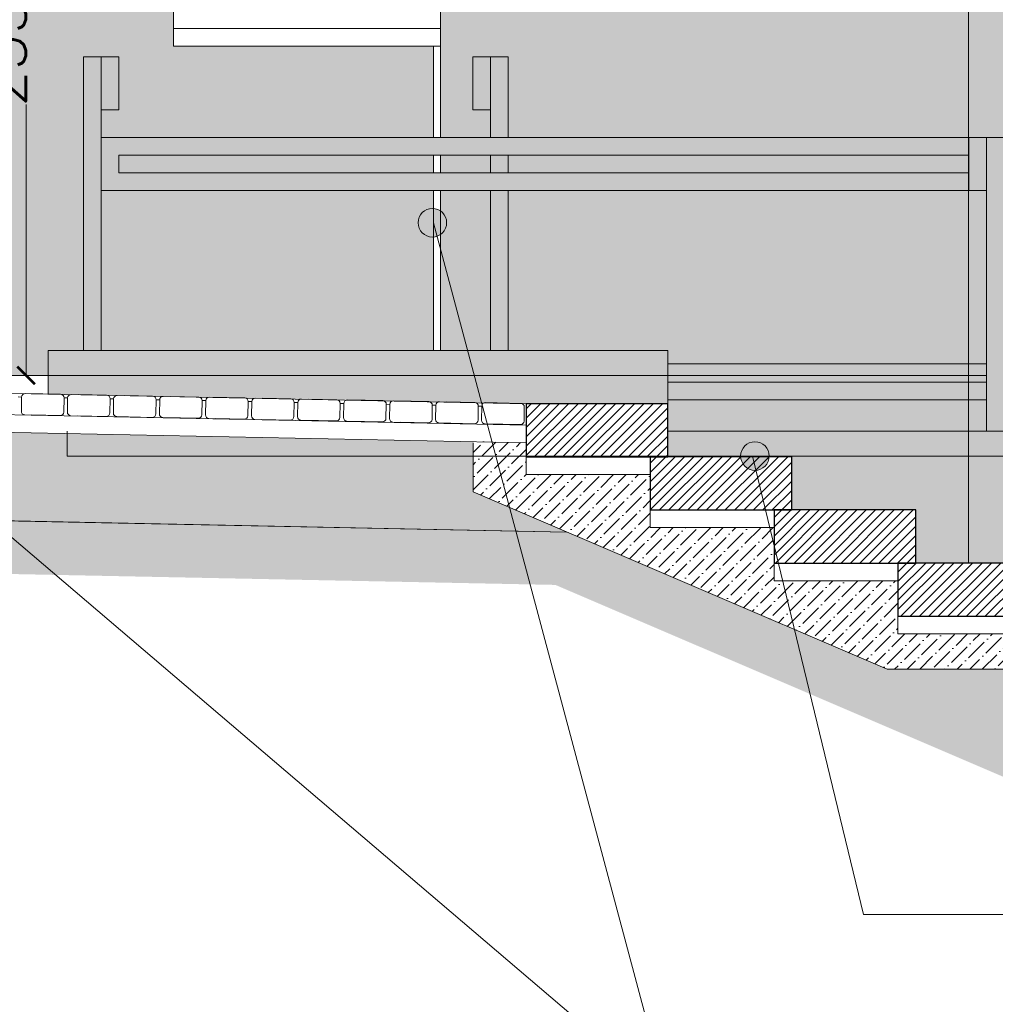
# Model space of a CAD drawing. Header units: millimetres. Extents: x -740 to 33545, y 5178 to 22494.
# Tile 13 of 250: x 2227 to 2503, y 9912 to 10190. Entities that reach past the tile are written whole.
import ezdxf
from ezdxf.lldxf.tags import DXFTag

# ---------------------------------------------------------------- set-up
doc = ezdxf.new("R2010")
doc.units = ezdxf.units.MM
doc.header["$MEASUREMENT"] = 0
doc.layers.get('Defpoints').update_dxf_attribs({"color": 252})
for name, color, linetype, lineweight in [('A_l.przerywana', 252, 'ICAD_ISO03W100', 9), ('A_l.widokowa', 252, 'Continuous', 18), ('A_linie widokowe', 252, 'Continuous', 18), ('l. przekrojowa', 252, 'Continuous', 30), ('l.przerywana', 252, 'ICAD_ISO03W100', 5), ('l.widokowa', 252, 'Continuous', 15), ('l.wypeĹ‚nien', 252, 'Continuous', 5), ('l.wypeĹ‚nieĹ„', 252, 'Continuous', 5), ('wymiarowanie', 252, 'Continuous', 9)]:
    doc.layers.add(name, color=color, linetype=linetype, lineweight=lineweight)
doc.styles.add('ROMANS', font='romans')
doc.styles.add('styl2', font='simplex.shx')
tags = doc.linetypes.add('ICAD_ISO03W100', pattern=[30, 12, -18]).pattern_tags.tags
tags[6:7] = [DXFTag(74, 4), DXFTag(75, 0), DXFTag(340, '0'), DXFTag(46, 1.0), DXFTag(50, 0.0), DXFTag(44, 0.0), DXFTag(45, 0.0)]
tags[4:5] = [DXFTag(74, 4), DXFTag(75, 0), DXFTag(340, '0'), DXFTag(46, 1.0), DXFTag(50, 0.0), DXFTag(44, 0.0), DXFTag(45, 0.0)]
doc.dimstyles.new('Skala 1-50', dxfattribs={"dimtxt": 12, "dimasz": 5, "dimexe": 1, "dimexo": 1, "dimgap": 1.5, "dimtad": 1, "dimdec": 1, "dimrnd": 0.5, "dimtxsty": 'styl2', "dimblk": 'ARCHTICK', "dimcen": 5, "dimadec": 0, "dimazin": 0, "dimtfac": 1, "dimtdec": 1, "dimtmove": 1, "dimatfit": 3, "dimldrblk": 'ARCHTICK', "dimfxl": 0, "dimlwd": -1, "dimlwe": -1, "dimarcsym": 0})

# ---------------------------------------------------------------- blocks, each defined once
blk = doc.blocks.new('_ArchTick')
at = {"color": 0, "linetype": 'ByBlock', "const_width": 0.15}
blk.add_lwpolyline([(-0.5, -0.5), (0.5, 0.5)], dxfattribs=at)
blk = doc.blocks.new('*D2375')
at = {"layer": 'Defpoints', "color": 0}
for p in [(2201.53, 10322.43), (2228.82, 10322.43), (2190.31, 10089.6)]:
    blk.add_point(p, dxfattribs=at)
at = {"layer": 'wymiarowanie', "color": 0}
for p, q in [((2223.82, 10322.43), (2229.82, 10322.43)), ((2228.82, 10322.43), (2228.82, 10195.73)), ((2228.82, 10089.6), (2228.82, 10166.11)), ((2223.82, 10089.6), (2229.82, 10089.6))]:
    blk.add_line(p, q, dxfattribs=at)
at = {"layer": 'wymiarowanie', "color": 0, "xscale": 5, "yscale": 5, "zscale": 5}
for p, rotation in [((2228.82, 10322.43), 90), ((2228.82, 10089.6), 270)]:
    blk.add_blockref('_ArchTick', p, dxfattribs=dict(at, rotation=rotation))
at = {"layer": 'wymiarowanie', "color": 0, "insert": (2222.74, 10180.92), "char_height": 12, "attachment_point": 5, "rotation": 90, "style": 'styl2'}
blk.add_mtext('233', dxfattribs=at)

msp = doc.modelspace()

# ---------------------------------------------------------------- hatches: boundary and pattern name
at = {"layer": 'l.wypeĹ‚nien'}
h = msp.add_hatch(color=256, dxfattribs=at)
h.paths.add_polyline_path([(1980.57, 10325.6), (2065.6, 10325.6), (2065.6, 10320.1), (2064.35, 10320.1), (2064.35, 10312.1), (2066.35, 10312.1), (2068.35, 10312.1), (2068.35, 10320.1), (2067.1, 10320.1), (2067.1, 10325.6), (2154.85, 10325.6), (2154.85, 10325.1), (2156.1, 10325.1), (2156.1, 10318.6), (2154.85, 10318.6), (2154.85, 10312.6), (2114.58, 10312.6), (2114.58, 10187.6), (2190.31, 10187.6), (2190.31, 10312.6), (2158.85, 10312.6), (2158.85, 10318.6), (2157.6, 10318.6), (2157.6, 10325.1), (2158.85, 10325.1), (2158.85, 10325.6), (2166.85, 10325.6), (2166.85, 10327.1), (2156.85, 10327.1), (2068.35, 10327.1), (2066.35, 10327.1), (2064.35, 10327.1), (2051.24, 10327.1), (2051.24, 10337.74), (2494.95, 10337.74), (2494.95, 10322.43), (2345.85, 10322.43), (2345.85, 10312.6), (2343.85, 10312.6), (2270.42, 10312.6), (2270.42, 10187.6), (2270.42, 10182.6), (2343.85, 10182.6), (2343.85, 10156.81), (2250.01, 10156.81), (2250.01, 10164.6), (2255.01, 10164.6), (2255.01, 10179.6), (2245.01, 10179.6), (2245, 10096.6), (2235.04, 10096.6), (2235.04, 10089.6), (1980.57, 10089.6)])
h.paths.add_polyline_path([(2250, 10096.6), (2250.01, 10141.81), (2343.85, 10141.81), (2343.85, 10096.6)])
h.paths.add_polyline_path([(2255.01, 10146.81), (2255.01, 10151.81), (2343.85, 10151.81), (2343.85, 10146.81)])
h = msp.add_hatch(color=256, dxfattribs=at)
h.paths.add_polyline_path([(2345.85, 10322.43), (2494.95, 10322.43), (2494.95, 10156.81), (2365, 10156.81), (2365, 10179.6), (2360, 10179.6), (2355, 10179.6), (2355, 10164.6), (2360, 10164.6), (2360, 10156.81), (2345.85, 10156.81)])
h.paths.add_polyline_path([(2410.06, 10096.6), (2410.06, 10092.9), (2494.95, 10092.9), (2494.95, 10141.81), (2365, 10141.81), (2365, 10096.6)])
h.paths.add_polyline_path([(2494.95, 10156.81), (2500.04, 10156.81), (2505.04, 10156.81), (2505.04, 10092.9), (2514.97, 10092.9), (2515.04, 10092.9), (2514.98, 10322.43), (2494.95, 10322.43)])
h.paths.add_polyline_path([(2365, 10146.81), (2494.95, 10146.81), (2494.95, 10151.81), (2365, 10151.81)])
h.paths.add_polyline_path([(2360, 10096.6), (2360, 10141.81), (2345.85, 10141.81), (2345.85, 10096.6)])
h.paths.add_polyline_path([(2345.85, 10146.81), (2360, 10146.81), (2360, 10151.81), (2345.85, 10151.81)])
h = msp.add_hatch(color=256, dxfattribs=at)
h.paths.add_polyline_path([(2250.01, 10156.81), (2343.85, 10156.81), (2345.85, 10156.81), (2360, 10156.81), (2365, 10156.81), (2494.95, 10156.81), (2494.95, 10151.81), (2365, 10151.81), (2360, 10151.81), (2345.85, 10151.81), (2343.85, 10151.81), (2255.01, 10151.81), (2255.01, 10146.81), (2343.85, 10146.81), (2345.85, 10146.81), (2360, 10146.81), (2365, 10146.81), (2494.95, 10146.81), (2494.95, 10141.81), (2365, 10141.81), (2360, 10141.81), (2345.85, 10141.81), (2343.85, 10141.81), (2250.01, 10141.81)])
h.paths.add_polyline_path([(2525.05, 10051.3), (2525.06, 10134.3), (2529.67, 10134.3), (2530.06, 10134.3), (2530.06, 10119.3), (2530.05, 10044.3), (2530.04, 10036.6), (2530.06, 10021.6, 0.414209), (2529.06, 10020.6), (2528.06, 10020.6, 0.414214), (2527.06, 10021.6), (2525.06, 10021.62), (2525.04, 10036.6)])
h.paths.add_polyline_path([(2640.04, 10021.6), (2644.06, 10021.6, -0.414214), (2645.04, 10021.6), (2645.04, 10051.3), (2645.04, 10134.3), (2640.04, 10134.3), (2640.04, 10119.3), (2640.04, 10044.3), (2640.04, 10021.6)])
h.paths.add_polyline_path([(2535.06, 10119.3), (2535.06, 10124.3), (2635.04, 10124.3), (2635.04, 10119.3)])
h.paths.add_polyline_path([(2535.06, 10134.3), (2635.04, 10134.3), (2635.04, 10129.3), (2535.06, 10129.3)])
h.paths.add_polyline_path([(2250, 10096.6), (2250.01, 10156.81), (2250.01, 10164.6), (2250.01, 10179.6), (2245.01, 10179.6), (2245, 10096.6)])
h.paths.add_polyline_path([(2500.04, 10141.81), (2500.04, 10092.9), (2500.04, 10089.6), (2500.04, 10087.74), (2500.04, 10082.74), (2500.04, 10073.81), (2505.04, 10073.81), (2505.04, 10082.74), (2505.04, 10087.74), (2505.04, 10089.6), (2505.04, 10092.9), (2505.04, 10156.81), (2500.04, 10156.81)])
h.paths.add_polyline_path([(2365, 10096.6), (2365, 10141.81), (2360, 10141.81), (2360, 10096.6)])
h.paths.add_polyline_path([(2365, 10156.81), (2365, 10179.6), (2360, 10179.6), (2360, 10164.6), (2360, 10156.81)])
h.paths.add_polyline_path([(2250.01, 10164.6), (2255.01, 10164.6), (2255.01, 10179.6), (2250.01, 10179.6)])
h.paths.add_polyline_path([(2355, 10179.6), (2355, 10164.6), (2360, 10164.6), (2360, 10179.6)])
h.paths.add_polyline_path([(2495.04, 10151.81), (2495.04, 10146.81), (2495.04, 10141.81), (2500.04, 10141.81), (2500.04, 10156.81), (2495.04, 10156.81)])
h.paths.add_polyline_path([(2535.06, 10134.3), (2535.06, 10119.3), (2530.06, 10119.3), (2530.06, 10134.3)])
h.paths.add_polyline_path([(2640.04, 10119.3), (2640.04, 10134.3), (2635.04, 10134.3), (2635.04, 10129.3), (2635.04, 10124.3), (2635.04, 10119.3)])
h.paths.add_polyline_path([(2365, 10146.81), (2365, 10151.81), (2360, 10151.81), (2360, 10146.81)])
msp.add_hatch(color=256, dxfattribs=at).paths.add_polyline_path([(2494.95, 10092.9), (2500.04, 10092.9), (2500.04, 10141.81), (2495.04, 10141.81), (2494.95, 10141.81)])
h = msp.add_hatch(color=256, dxfattribs=at)
h.paths.add_polyline_path([(2530.04, 10036.6), (2530.06, 10021.6), (2540.06, 10021.6, -0.414214), (2541.06, 10020.6), (2542.06, 10020.6, -0.414214), (2543.06, 10021.6), (2553.06, 10021.6, -0.414214), (2554.06, 10020.6), (2555.06, 10020.6, -0.414214), (2556.06, 10021.6), (2566.06, 10021.6, -0.414214), (2567.06, 10020.6), (2568.06, 10020.6, -0.414214), (2569.06, 10021.6), (2579.06, 10021.6, -0.414214), (2580.06, 10020.6), (2581.06, 10020.6, -0.414214), (2582.06, 10021.6), (2592.06, 10021.6, -0.414214), (2593.06, 10020.6), (2594.06, 10020.6, -0.414214), (2595.06, 10021.6), (2605.06, 10021.6, -0.414214), (2606.06, 10020.6), (2607.06, 10020.6, -0.414214), (2608.06, 10021.6), (2618.06, 10021.6, -0.414214), (2619.06, 10020.6), (2620.06, 10020.6, -0.414214), (2621.06, 10021.6), (2631.06, 10021.6, -0.414214), (2632.06, 10020.6), (2633.06, 10020.6, -0.414214), (2634.06, 10021.6), (2640.04, 10021.6), (2640.04, 10044.3), (2530.05, 10044.3)])
h.paths.add_polyline_path([(2410.06, 10066.59), (2445.06, 10066.59), (2445.06, 10051.59), (2480.06, 10051.59), (2480.06, 10036.59), (2494.95, 10036.59), (2494.95, 10066.81), (2410.06, 10066.81)])
h.paths.add_polyline_path([(2235.04, 10084.34), (2235.04, 10089.6), (2410.06, 10089.6), (2410.06, 10087.74), (2410.06, 10082.74), (2410.06, 10081.59), (2370.06, 10081.59), (2368.95, 10081.62, 0.102767), (2368.55, 10081.71), (2358.55, 10081.91, 0.102767), (2358.15, 10081.83), (2355.95, 10081.87, 0.102767), (2355.55, 10081.97), (2345.55, 10082.17, 0.102767), (2345.15, 10082.09), (2342.9, 10082.14, 0.08926), (2342.56, 10082.21), (2332.56, 10082.41, 0.08926), (2332.21, 10082.35), (2329.91, 10082.4, 0.08926), (2329.56, 10082.47), (2319.56, 10082.67, 0.08926), (2319.21, 10082.61), (2316.91, 10082.66, 0.08926), (2316.56, 10082.73), (2306.56, 10082.93, 0.08926), (2306.21, 10082.87), (2303.91, 10082.92, 0.08926), (2303.56, 10082.99), (2293.56, 10083.19, 0.08926), (2293.22, 10083.13), (2290.91, 10083.18, 0.08926), (2290.57, 10083.25), (2280.57, 10083.45, 0.08926), (2280.22, 10083.39), (2277.86, 10083.44, 0.073486), (2277.57, 10083.49), (2267.57, 10083.69, 0.073486), (2267.28, 10083.65), (2264.86, 10083.7, 0.073486), (2264.57, 10083.75), (2254.57, 10083.95, 0.073486), (2254.28, 10083.91), (2251.86, 10083.96, 0.073486), (2251.57, 10084.01), (2241.58, 10084.21, 0.073486), (2241.29, 10084.17), (2238.86, 10084.22, 0.073486), (2238.58, 10084.27)])
h.paths.add_polyline_path([(2410.06, 10089.6), (2410.06, 10092.9), (2410.06, 10096.6), (2365, 10096.6), (2360, 10096.6), (2345.85, 10096.6), (2343.85, 10096.6), (2250, 10096.6), (2245, 10096.6), (2235.04, 10096.6), (2235.04, 10089.6)])
h.paths.add_polyline_path([(2410.06, 10073.81), (2494.95, 10073.81), (2494.95, 10082.74), (2410.06, 10082.74), (2410.06, 10081.59)])
h.paths.add_polyline_path([(2494.95, 10066.81), (2505.04, 10066.81), (2505.04, 10073.81), (2515.03, 10073.81), (2515.07, 10051.3), (2515.06, 10036.59), (2494.95, 10036.59)])
h.paths.add_polyline_path([(2494.95, 10066.81), (2494.95, 10073.81), (2410.06, 10073.81), (2410.06, 10066.81)])
h.paths.add_polyline_path([(2410.06, 10082.74), (2494.95, 10082.74), (2494.95, 10087.74), (2410.06, 10087.74)])
h.paths.add_polyline_path([(2515.03, 10073.81), (2515.07, 10051.3), (2517.56, 10051.3), (2517.56, 10082.74), (2505.04, 10082.74), (2505.04, 10073.81)])
h.paths.add_polyline_path([(2515.07, 10020.6), (2516.06, 10020.6, -0.414214), (2517.06, 10021.6), (2525.06, 10021.62), (2525.04, 10036.6), (2525.05, 10051.3), (2517.56, 10051.3), (2515.07, 10051.3), (2515.07, 10036.59), (2515.07, 10021.59)])
h.paths.add_polyline_path([(2494.95, 10089.6), (2494.95, 10092.9), (2410.06, 10092.9), (2410.06, 10089.6)])
h.paths.add_polyline_path([(2410.06, 10087.74), (2494.95, 10087.74), (2494.95, 10089.6), (2410.06, 10089.6)])
h.paths.add_polyline_path([(2505.04, 10066.81), (2505.04, 10073.81), (2500.04, 10073.81), (2494.95, 10073.81), (2494.95, 10066.81)])
h.paths.add_polyline_path([(2505.04, 10082.74), (2517.56, 10082.74), (2519.14, 10082.74), (2519.14, 10087.74), (2505.04, 10087.74)])
h.paths.add_polyline_path([(2500.04, 10073.81), (2500.04, 10082.74), (2494.95, 10082.74), (2494.95, 10073.81)])
h.paths.add_polyline_path([(2505.04, 10089.6), (2515.93, 10089.6), (2515.93, 10092.9), (2515.04, 10092.9), (2505.04, 10092.9)])
h.paths.add_polyline_path([(2505.04, 10087.74), (2519.14, 10087.74), (2517.67, 10088.59), (2515.93, 10089.6), (2505.04, 10089.6)])
h.paths.add_polyline_path([(2500.04, 10082.74), (2500.04, 10087.74), (2494.95, 10087.74), (2494.95, 10082.74)])
h.paths.add_polyline_path([(2500.04, 10089.6), (2500.04, 10092.9), (2494.95, 10092.9), (2494.95, 10089.6)])
h.paths.add_polyline_path([(2500.04, 10087.74), (2500.04, 10089.6), (2494.95, 10089.6), (2494.95, 10087.74)])
h = msp.add_hatch(dxfattribs=at)
h.set_pattern_fill('ANSI31', color=256, scale=15, style=0)
h.set_pattern_definition([(45, (-8047.5237, -3039.4074), (-1.32582521, 1.32582521), [])])
h.paths.add_polyline_path([(2405.06, 10061.59), (2405.06, 10051.59), (2440.06, 10051.59), (2445.06, 10051.59), (2445.06, 10066.59), (2410.06, 10066.59), (2405.06, 10066.59)])
h.paths.add_polyline_path([(2370.06, 10066.59), (2405.06, 10066.59), (2410.06, 10066.59), (2410.06, 10081.59), (2370.06, 10081.59), (2370.06, 10075.59), (2370.06, 10070.59)])
h.paths.add_polyline_path([(2475.06, 10021.59), (2515.06, 10021.59), (2515.06, 10036.59), (2515.06, 10036.59), (2494.95, 10036.59), (2480.06, 10036.59), (2475.06, 10036.59), (2475.06, 10031.59)])
h.paths.add_polyline_path([(2440.06, 10036.59), (2475.06, 10036.59), (2480.06, 10036.59), (2480.06, 10051.59), (2445.06, 10051.59), (2440.06, 10051.59), (2440.06, 10046.59)])
h = msp.add_hatch(dxfattribs=at)
h.set_pattern_fill('GRAVL1', color=256, scale=20, style=0)
h.set_pattern_definition([(228.0128, (-8033.1237, -3019.4074), (-159.99996464, -180.00002683), [2.69072, -266.38176]), (184.9697, (-8034.9237, -3021.4074), (240.00002103, 19.99982614), [4.61736, -457.1185]), (132.5104, (-8039.5237, -3021.8074), (199.99981437, -220.00017348), [3.25576, -322.32064]), (267.2737, (-8047.3237, -3026.8074), (19.999920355, 400.0000059), [4.20476, -416.27116]), (292.8337, (-8047.5237, -3031.0074), (-100.00019811, 239.999928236), [4.1231, -408.18746]), (357.2737, (-8045.9237, -3034.8074), (-400.0000059, 19.999920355), [4.20476, -416.27116]), (37.6942, (-8041.7237, -3035.0074), (-260.000146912, -199.999808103), [5.56058, -550.49698]), (72.2553, (-8037.3237, -3031.6074), (140.000215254, 439.999924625), [5.24976, -519.72642]), (121.4296, (-8035.7237, -3026.6074), (-160.000164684, 259.99990073), [4.219, -417.68146]), (175.2364, (-8037.9237, -3023.0074), (220.00001893, -19.99983065), [4.81664, -236.01526]), (222.3974, (-8042.7237, -3022.6074), (-240.000147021, -219.99984164), [6.22896, -616.6675]), (138.8141, (-8027.5237, -3027.0074), (-140.00005894, 119.99994627), [2.12602, -210.47688]), (171.4692, (-8029.1237, -3025.6074), (259.999965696, -40.0001582), [4.04474, -400.43022]), (225, (-8033.124, -3025.007), (-4e-15, -20.000006), [2.82842, -25.45584]), (203.1986, (-8034.5237, -3022.6074), (99.9999946, 40.0000265), [1.52316, -150.7923]), (291.8014, (-8035.9237, -3023.2074), (-19.9999982, 60.0000055), [2.15406, -105.54924]), (30.9638, (-8035.1237, -3025.2074), (59.99996045, 40.0000497), [3.49858, -113.12046]), (161.5651, (-8032.124, -3023.4074), (40.0000087, -19.999968), [2.52982, -60.71574]), (16.3895, (-8047.5237, -3023.2074), (200.00004397, 59.9998542), [3.544, -350.8569]), (70.3462, (-8044.1237, -3022.2074), (-79.99990495, -220.00004271), [2.97322, -294.34816]), (293.1986, (-8032.1237, -3019.4074), (-40.0000265, 99.9999946), [3.0463, -149.26916]), (343.6105, (-8030.9237, -3022.2074), (-200.00004397, 59.9998542), [3.544, -350.8569]), (339.444, (-8047.5237, -3035.6074), (-100.0000369, 39.99991993), [3.4176, -167.46248]), (294.7751, (-8044.3237, -3036.8074), (-99.99984378, 220.00006844), [2.86356, -283.49286]), (66.8014, (-8031.9237, -3039.4074), (40.0000265, 99.9999946), [3.0463, -149.26916]), (17.354, (-8030.7237, -3036.6074), (-260.00004038, -79.999890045), [3.35262, -331.90848]), (69.444, (-8041.7237, -3039.4074), (-39.99991993, -100.0000369), [1.7088, -169.17128]), (101.3099, (-8033.1237, -3039.4074), (-19.9999526, 80.000015), [1.0198, -100.96058]), (165.9638, (-8033.3237, -3038.4074), (60.0000109, -19.9999611), [4.1231, -78.339]), (186.009, (-8037.3237, -3037.4074), (199.99999502, 19.99998635), [3.821, -378.27846]), (303.6901, (-8035.1237, -3027.0074), (-20.0000267, 39.9999912), [2.88444, -69.22658]), (353.1572, (-8033.5237, -3029.4074), (339.99998731, -40.00015996), [5.03588, -498.55126]), (60.9454, (-8028.5237, -3030.0074), (-80.00000054, -140.0000077), [2.05912, -203.85348]), (90, (-8027.524, -3028.207), (-20, 20), [1.2, -18.8]), (120.2564, (-8037.7237, -3036.8074), (79.99989774, -140.00004912), [2.77848, -275.0704]), (48.0128, (-8039.1237, -3034.4074), (159.99996464, 180.00002683), [5.38144, -263.69104]), (0, (-8035.524, -3030.407), (20, 20), [5.2, -14.8]), (325.3048, (-8030.3237, -3030.4074), (-199.99988518, 140.00017219), [3.16228, -313.06548]), (254.0546, (-8027.7237, -3032.2074), (-19.9999978, -80.00000253), [2.91204, -142.69016]), (207.646, (-8028.5237, -3035.0074), (-379.999916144, -200.000154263), [4.7413, -469.38948]), (175.4261, (-8032.7237, -3037.2074), (-260.000011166, 19.999896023), [5.01598, -496.58148])])
h.paths.add_polyline_path([(1968.46, 10053.62), (2381.53, 10045.36), (2355.06, 10056.7), (2355.06, 10070.89), (1968.46, 10078.63)])
h = msp.add_hatch(dxfattribs=at)
h.set_pattern_fill('ANSI36', color=256, scale=20, style=0)
h.set_pattern_definition([(45, (-8047.5237, -3039.4074), (1.3258252, 4.86135912), [6.25, -1.25, 0, -1.25])])
h.paths.add_polyline_path([(2355.06, 10070.89), (2370.06, 10070.59), (2370.06, 10066.59), (2370.06, 10061.59), (2405.06, 10061.59), (2405.06, 10051.59), (2405.06, 10046.59), (2440.06, 10046.59), (2440.06, 10036.59), (2440.06, 10031.59), (2475.06, 10031.59), (2475.06, 10021.59), (2475.06, 10016.59), (2515.06, 10016.59), (2515.06, 10021.59), (2475.06, 10021.59), (2515.07, 10021.6), (2515.07, 10013.6), (2515.07, 10010.6), (2515.07, 10006.6), (2471.97, 10006.6), (2381.53, 10045.36), (2355.06, 10056.7)])
h = msp.add_hatch(dxfattribs=at)
h.set_pattern_fill('CONC', color=256, scale=20, style=0)
h.set_pattern_definition([(0, (-8028.524, -3026.607), (0, 20), [0, -20]), (0, (-8028.324, -3033.607), (0, 20), [0, -20]), (0, (-8027.724, -3022.807), (0, 20), [0, -20]), (338.1986, (-8038.1237, -3029.0074), (60.0000055, -19.9999982), [2.15406, -105.54924]), (216.8699, (-8036.1237, -3029.8074), (59.9999984, 40.0000025), [1, -99]), (130.6013, (-8036.9237, -3030.4074), (100.00000842, -119.99998036), [1.8439, -182.54698]), (206.5651, (-8043.524, -3032.807), (-19.999983, -20.000026), [0.44722, -44.27414]), (326.3099, (-8043.9237, -3033.0074), (39.9999912, -20.0000267), [0.72112, -71.38992]), (108.4349, (-8043.324, -3033.4074), (-19.999968, 40.0000087), [0.63246, -62.6131]), (225, (-8030.724, -3034.807), (-4e-15, -20.000006), [0.84852, -27.43574]), (0, (-8031.324, -3035.407), (20, 20), [1.2, -18.8]), (135, (-8030.124, -3035.407), (-20.000006, 2e-15), [0.84852, -27.43574]), (251.5651, (-8033.124, -3022.0074), (19.999968, 40.0000087), [0.63246, -62.6131]), (0, (-8033.324, -3022.607), (20, 20), [1, -19]), (143.1301, (-8032.3237, -3022.6074), (-59.9999984, 40.0000025), [1, -99]), (213.6901, (-8043.7237, -3021.8074), (39.9999912, 20.0000267), [0.72112, -71.38992]), (341.5651, (-8044.324, -3022.2074), (-40.0000087, 19.999968), [1.26492, -61.98064]), (126.8699, (-8043.1237, -3022.6074), (40.0000025, -59.9999984), [1, -99]), (0, (-8037.924, -3022.607), (0, 20), [0, -20]), (0, (-8043.324, -3027.807), (0, 20), [0, -20]), (0, (-8037.724, -3035.207), (0, 20), [0, -20]), (0, (-8032.324, -3029.007), (0, 20), [0, -20]), (0, (-8038.124, -3025.607), (0, 20), [0, -20]), (0, (-8042.524, -3025.007), (0, 20), [0, -20]), (0, (-8040.724, -3026.207), (0, 20), [0, -20]), (0, (-8041.524, -3031.007), (0, 20), [0, -20]), (0, (-8046.324, -3030.207), (0, 20), [0, -20]), (0, (-8046.124, -3025.607), (0, 20), [0, -20]), (0, (-8046.724, -3021.207), (0, 20), [0, -20]), (0, (-8040.524, -3020.407), (0, 20), [0, -20]), (0, (-8036.124, -3019.607), (0, 20), [0, -20]), (0, (-8029.124, -3020.407), (0, 20), [0, -20]), (0, (-8033.924, -3026.607), (0, 20), [0, -20]), (0, (-8035.924, -3023.007), (0, 20), [0, -20]), (0, (-8034.324, -3032.607), (0, 20), [0, -20]), (0, (-8040.324, -3033.607), (0, 20), [0, -20]), (0, (-8034.324, -3038.007), (0, 20), [0, -20]), (0, (-8040.924, -3036.807), (0, 20), [0, -20]), (0, (-8047.324, -3037.407), (0, 20), [0, -20]), (0, (-8044.924, -3038.407), (0, 20), [0, -20]), (0, (-8044.724, -3035.607), (0, 20), [0, -20]), (0, (-8031.324, -3038.807), (0, 20), [0, -20]), (0, (-8028.924, -3030.607), (0, 20), [0, -20]), (0, (-8029.924, -3024.607), (0, 20), [0, -20]), (0, (-8039.124, -3039.007), (0, 20), [0, -20])])
h.paths.add_polyline_path([(2378.31, 10030.42), (2524.88, 9967.6), (2650.06, 9967.6), (2650.06, 9982.6), (2515.07, 9982.6), (2515.07, 10006.6), (2471.97, 10006.6), (2381.53, 10045.36), (1968.46, 10053.62), (1968.46, 10038.62)])
at = {"layer": 'wymiarowanie', "ltscale": 0.3}
for points in [[(2339.52, 10132.73, -1), (2347.6, 10132.73, -1)], [(2430.61, 10066.81, -1), (2438.69, 10066.81, -1)]]:
    msp.add_hatch(color=256, dxfattribs=at).paths.add_polyline_path(points)

# ---------------------------------------------------------------- linework, layer by layer
at = {"layer": 'A_l.przerywana', "ltscale": 0.3}
msp.add_line((1965.85, 10089.6), (2494.95, 10089.6), dxfattribs=at)
at = {"layer": 'A_l.widokowa', "ltscale": 0.3}
for p, q in [((2245.01, 10179.6), (2255.01, 10179.6)), ((2355, 10179.6), (2365, 10179.6)), ((2250.01, 10164.6), (2255.01, 10164.6)), ((2355, 10164.6), (2360, 10164.6)), ((2495.04, 10156.81), (2505.04, 10156.81)), ((2495.04, 10141.81), (2500.04, 10141.81))]:
    msp.add_line(p, q, dxfattribs=at)
at = {"layer": 'A_l.widokowa'}
for points in [[(2270.42, 10312.6), (2345.85, 10312.6), (2345.85, 10187.6), (2270.42, 10187.6)], [(2270.42, 10187.6), (2345.85, 10187.6), (2345.85, 10182.6), (2270.42, 10182.6)], [(2250.01, 10156.81), (2500.04, 10156.81), (2500.04, 10141.81), (2250.01, 10141.81)], [(2255.01, 10151.81), (2495.04, 10151.81), (2495.04, 10146.81), (2255.01, 10146.81)]]:
    msp.add_lwpolyline(points, close=True, dxfattribs=at)
for points in [[(2235.04, 10084.34), (2235.04, 10096.6), (2410.06, 10096.6), (2410.06, 10081.59)], [(2410.06, 10073.81), (2515.03, 10073.81), (2515.1, 10036.59)]]:
    msp.add_lwpolyline(points, dxfattribs=at)
at = {"layer": 'A_linie widokowe'}
for points in [[(2245.01, 10179.6), (2245, 10096.6)], [(2250.01, 10179.6), (2250, 10096.6)], [(2255.01, 10179.6), (2255.01, 10164.6)]]:
    msp.add_lwpolyline(points, dxfattribs=at)
at = {"layer": 'l. przekrojowa'}
for points in [[(2370.06, 10066.59), (2410.06, 10066.59), (2410.06, 10081.59), (2370.06, 10081.59), (2370.06, 10066.59)], [(2405.06, 10051.59), (2445.06, 10051.59), (2445.06, 10066.59), (2405.06, 10066.59), (2405.06, 10051.59)], [(2440.06, 10036.59), (2480.06, 10036.59), (2480.06, 10051.59), (2440.06, 10051.59), (2440.06, 10036.59)], [(2475.06, 10021.59), (2515.06, 10021.59), (2515.06, 10036.59), (2475.06, 10036.59), (2475.06, 10021.59)]]:
    msp.add_lwpolyline(points, dxfattribs=at)
at = {"layer": 'l.przerywana', "ltscale": 0.3}
for p, q in [((2494.95, 10465.99), (2494.95, 10036.59)), ((2370.06, 10081.59), (1965.85, 10089.68)), ((2505.04, 10066.81), (2240.4, 10066.81))]:
    msp.add_line(p, q, dxfattribs=at)
at = {"layer": 'l.przerywana'}
msp.add_line((2240.4, 10073.81), (2240.4, 10066.81), dxfattribs=at)
at = {"layer": 'l.widokowa'}
for p, q in [((2500.04, 10092.9), (2410.06, 10092.9)), ((2370.06, 10075.59, 0), (1965.73, 10083.68, 0)), ((2370.06, 10070.59, 0), (1965.63, 10078.68, 0)), ((2355.06, 10070.59, 0), (2355.06, 10056.7, 0)), ((2355.06, 10056.7), (2471.97, 10006.6)), ((2381.53, 10045.36, 0), (1996.21, 10053.07, 0)), ((2471.97, 10006.6), (2515.07, 10006.6))]:
    msp.add_line(p, q, dxfattribs=at)
at = {"layer": 'l.widokowa', "ltscale": 0.3}
for p, q in [((2500.04, 10089.6), (2410.06, 10089.6)), ((2500.04, 10087.74), (2410.06, 10087.74)), ((2500.04, 10082.74), (2410.06, 10082.74))]:
    msp.add_line(p, q, dxfattribs=at)
at = {"layer": 'l.widokowa'}
for points in [[(2355, 10164.6), (2355, 10179.6)], [(2360, 10156.81), (2360, 10179.6)], [(2365, 10156.81), (2365, 10179.6)], [(2495.04, 10141.81), (2495.04, 10156.81)], [(2500.04, 10073.81), (2500.04, 10156.81)], [(2360, 10146.81), (2360, 10151.81)], [(2365, 10146.81), (2365, 10151.81)], [(2360, 10096.6), (2360, 10141.81)], [(2365, 10096.6), (2365, 10141.81)]]:
    msp.add_lwpolyline(points, dxfattribs=at)
for points in [[(2370.06, 10066.59), (2405.06, 10066.59), (2405.06, 10061.59), (2370.06, 10061.59)], [(2405.06, 10051.59), (2440.06, 10051.59), (2440.06, 10046.59), (2405.06, 10046.59)], [(2440.06, 10036.59), (2475.06, 10036.59), (2475.06, 10031.59), (2440.06, 10031.59)], [(2475.06, 10021.59), (2515.06, 10021.59), (2515.06, 10016.59), (2475.06, 10016.59)]]:
    msp.add_lwpolyline(points, close=True, dxfattribs=at)
at = {"layer": 'l.widokowa', "elevation": 0}
msp.add_lwpolyline([(1968.46, 10053.62), (2381.53, 10045.36)], dxfattribs=at)
at = {"layer": 'l.wypeĹ‚nien'}
for p, q in [((2345.85, 10322.43), (2345.85, 10156.81)), ((2343.85, 10182.6), (2343.85, 10156.81)), ((2343.85, 10151.81), (2343.85, 10146.81)), ((2345.85, 10151.81), (2345.85, 10146.81)), ((2343.85, 10141.81), (2343.85, 10096.6)), ((2345.85, 10141.81), (2345.85, 10096.6)), ((2410.06, 10081.59), (2410.06, 10096.6))]:
    msp.add_line(p, q, dxfattribs=at)
at = {"layer": 'l.wypeĹ‚nieĹ„'}
for p, q in [((2227.56, 10083.49, 0), (2226.56, 10083.51, 0)), ((2240.56, 10083.23, 0), (2239.56, 10083.25, 0)), ((2253.55, 10082.97, 0), (2252.55, 10082.99, 0)), ((2266.55, 10082.71, 0), (2265.55, 10082.73, 0)), ((2279.55, 10082.47, 0), (2278.55, 10082.49, 0)), ((2279.55, 10082.45, 0), (2278.55, 10082.47, 0)), ((2292.55, 10082.21, 0), (2291.55, 10082.23, 0)), ((2305.54, 10081.95, 0), (2304.54, 10081.97, 0)), ((2318.54, 10081.69, 0), (2317.54, 10081.71, 0)), ((2331.54, 10081.43, 0), (2330.54, 10081.45, 0)), ((2344.54, 10081.19, 0), (2343.54, 10081.21, 0)), ((2344.53, 10081.17, 0), (2343.54, 10081.19, 0)), ((2357.53, 10080.93, 0), (2356.53, 10080.95, 0))]:
    msp.add_line(p, q, dxfattribs=at)
at = {"layer": 'l.wypeĹ‚nieĹ„', "elevation": 0}
for points in [[(2239.56, 10083.25), (2239.48, 10079.25, -0.414214), (2238.46, 10078.27), (2228.46, 10078.47, -0.414214), (2227.48, 10079.49), (2227.56, 10083.49)], [(2227.56, 10083.49), (2227.56, 10083.49, -0.414214), (2228.58, 10084.47), (2238.58, 10084.27, -0.414214), (2239.56, 10083.25), (2239.56, 10083.25)], [(2230.58, 10084.43), (2238.58, 10084.27, -0.414214), (2239.56, 10083.25), (2239.56, 10083.25)], [(2240.56, 10083.23), (2240.56, 10083.23, -0.414214), (2241.58, 10084.21), (2251.57, 10084.01, -0.414214), (2252.55, 10082.99), (2252.55, 10082.99)], [(2243.57, 10084.17), (2251.57, 10084.01, -0.414214), (2252.55, 10082.99), (2252.55, 10082.99)], [(2253.55, 10082.97), (2253.55, 10082.97, -0.414214), (2254.57, 10083.95), (2264.57, 10083.75, -0.414214), (2265.55, 10082.73), (2265.55, 10082.73)], [(2256.57, 10083.91), (2264.57, 10083.75, -0.414214), (2265.55, 10082.73), (2265.55, 10082.73)], [(2266.55, 10082.71), (2266.55, 10082.71, -0.414214), (2267.57, 10083.69), (2277.57, 10083.49, -0.414214), (2278.55, 10082.47), (2278.55, 10082.47)], [(2269.57, 10083.65), (2277.57, 10083.49, -0.414214), (2278.55, 10082.47), (2278.55, 10082.47)], [(2279.55, 10082.47), (2279.55, 10082.47, -0.414214), (2280.57, 10083.45), (2290.57, 10083.25, -0.414214), (2291.55, 10082.23), (2291.55, 10082.23)], [(2282.57, 10083.41), (2290.57, 10083.25, -0.414214), (2291.55, 10082.23), (2291.55, 10082.23)], [(2239.56, 10083.25), (2239.48, 10079.25, -0.414214), (2238.46, 10078.27), (2230.46, 10078.43)], [(2252.55, 10082.99), (2252.47, 10078.99, -0.414214), (2251.45, 10078.01), (2241.46, 10078.21, -0.414214), (2240.48, 10079.23), (2240.56, 10083.23)], [(2252.55, 10082.99), (2252.47, 10078.99, -0.414214), (2251.45, 10078.01), (2243.45, 10078.17)], [(2265.55, 10082.73), (2265.47, 10078.73, -0.414214), (2264.45, 10077.75), (2254.45, 10077.95, -0.414214), (2253.47, 10078.97), (2253.55, 10082.97)], [(2265.55, 10082.73), (2265.47, 10078.73, -0.414214), (2264.45, 10077.75), (2256.45, 10077.91)], [(2278.55, 10082.47), (2278.47, 10078.47, -0.414214), (2277.45, 10077.49), (2267.45, 10077.69, -0.414214), (2266.47, 10078.71), (2266.55, 10082.71)], [(2278.55, 10082.47), (2278.47, 10078.47, -0.414214), (2277.45, 10077.49), (2269.45, 10077.65)], [(2291.55, 10082.23), (2291.47, 10078.23, -0.414214), (2290.45, 10077.25), (2280.45, 10077.45, -0.414214), (2279.47, 10078.47), (2279.55, 10082.47)], [(2291.55, 10082.23), (2291.47, 10078.23, -0.414214), (2290.45, 10077.25), (2282.45, 10077.41)], [(2304.54, 10081.97), (2304.46, 10077.97, -0.414214), (2303.44, 10076.99), (2293.45, 10077.19, -0.414214), (2292.47, 10078.21), (2292.55, 10082.21)], [(2292.55, 10082.21), (2292.55, 10082.21, -0.414214), (2293.56, 10083.19), (2303.56, 10082.99, -0.414214), (2304.54, 10081.97), (2304.54, 10081.97)], [(2304.54, 10081.97), (2304.46, 10077.97, -0.414214), (2303.44, 10076.99), (2295.44, 10077.15)], [(2295.56, 10083.15), (2303.56, 10082.99, -0.414214), (2304.54, 10081.97), (2304.54, 10081.97)], [(2317.54, 10081.71), (2317.46, 10077.71, -0.414214), (2316.44, 10076.73), (2306.44, 10076.93, -0.414214), (2305.46, 10077.95), (2305.54, 10081.95)], [(2305.54, 10081.95), (2305.54, 10081.95, -0.414214), (2306.56, 10082.93), (2316.56, 10082.73, -0.414214), (2317.54, 10081.71), (2317.54, 10081.71)], [(2317.54, 10081.71), (2317.46, 10077.71, -0.414214), (2316.44, 10076.73), (2308.44, 10076.89)], [(2308.56, 10082.89), (2316.56, 10082.73, -0.414214), (2317.54, 10081.71), (2317.54, 10081.71)], [(2330.54, 10081.45), (2330.46, 10077.45, -0.414214), (2329.44, 10076.47), (2319.44, 10076.67, -0.414214), (2318.46, 10077.69), (2318.54, 10081.69)], [(2318.54, 10081.69), (2318.54, 10081.69, -0.414214), (2319.56, 10082.67), (2329.56, 10082.47, -0.414214), (2330.54, 10081.45), (2330.54, 10081.45)], [(2330.54, 10081.45), (2330.46, 10077.45, -0.414214), (2329.44, 10076.47), (2321.44, 10076.63)], [(2321.56, 10082.63), (2329.56, 10082.47, -0.414214), (2330.54, 10081.45), (2330.54, 10081.45)], [(2343.54, 10081.19), (2343.46, 10077.19, -0.414214), (2342.44, 10076.21), (2332.44, 10076.41, -0.414214), (2331.46, 10077.43), (2331.54, 10081.43)], [(2331.54, 10081.43), (2331.54, 10081.43, -0.414214), (2332.56, 10082.41), (2342.56, 10082.21, -0.414214), (2343.54, 10081.19), (2343.54, 10081.19)], [(2343.54, 10081.19), (2343.46, 10077.19, -0.414214), (2342.44, 10076.21), (2334.44, 10076.37)], [(2334.56, 10082.37), (2342.56, 10082.21, -0.414214), (2343.54, 10081.19), (2343.54, 10081.19)], [(2356.53, 10080.95), (2356.45, 10076.95, -0.414214), (2355.43, 10075.97), (2345.43, 10076.17, -0.414214), (2344.46, 10077.19), (2344.54, 10081.19)], [(2344.54, 10081.19), (2344.54, 10081.19, -0.414214), (2345.55, 10082.17), (2355.55, 10081.97, -0.414214), (2356.53, 10080.95), (2356.53, 10080.95)], [(2356.53, 10080.95), (2356.45, 10076.95, -0.414214), (2355.43, 10075.97), (2347.43, 10076.13)], [(2347.55, 10082.13), (2355.55, 10081.97, -0.414214), (2356.53, 10080.95), (2356.53, 10080.95)], [(2369.53, 10080.69), (2369.45, 10076.69, -0.414214), (2368.43, 10075.71), (2358.43, 10075.91, -0.414214), (2357.45, 10076.93), (2357.53, 10080.93)], [(2357.53, 10080.93), (2357.53, 10080.93, -0.414214), (2358.55, 10081.91), (2368.55, 10081.71, -0.414214), (2369.53, 10080.69), (2369.53, 10080.69)], [(2369.53, 10080.69), (2369.45, 10076.69, -0.414214), (2368.43, 10075.71), (2360.43, 10075.87)], [(2360.55, 10081.87), (2368.55, 10081.71, -0.414214), (2369.53, 10080.69), (2369.53, 10080.69)]]:
    msp.add_lwpolyline(points, format="xyb", dxfattribs=at)
at = {"layer": 'wymiarowanie'}
for p, q in [((2409.83, 9885.99), (2116.58, 10136.1)), ((2343.85, 10132.73), (2409.83, 9885.99)), ((2433.93, 10066.81), (2465.3, 9937.35)), ((2475.06, 10021.59), (2515.06, 10021.6)), ((2465.3, 9937.35), (2728.96, 9937.35))]:
    msp.add_line(p, q, dxfattribs=at)
at = {"layer": 'wymiarowanie', "ltscale": 0.3}
for centre in [(2343.56, 10132.73), (2434.65, 10066.81)]:
    msp.add_circle(centre, 4.04, dxfattribs=at)

# ---------------------------------------------------------------- texts
at = {"layer": 'wymiarowanie', "linetype": 'Continuous', "insert": (2796.76, 9953.7), "char_height": 12, "width": 327.6277, "attachment_point": 3, "style": 'ROMANS'}
msp.add_mtext('{\\fCentury Gothic|b0|i0|c238|p0;Projektowane schody terenowe}\\P{\\fCentury Gothic|b0|i0|c238|p0;poza zakresem niniejszego opracowania}\\P{\\fCentury Gothic|b0|i0|c238|p0; }', dxfattribs=at)

# ---------------------------------------------------------------- dimensions: what is measured, and where the dimension line sits
at = {"layer": 'wymiarowanie'}
dim = msp.add_linear_dim(base=(2228.82, 10322.43), p1=(2190.31, 10089.6), p2=(2201.53, 10322.43), angle=90, dimstyle='Skala 1-50', dxfattribs=at)
dim.commit()
dim.dimension.update_dxf_attribs({"geometry": '*D2375', "text_midpoint": (2230.54, 10180.92), "dimtype": 160})

doc.saveas('drawing.dxf')
